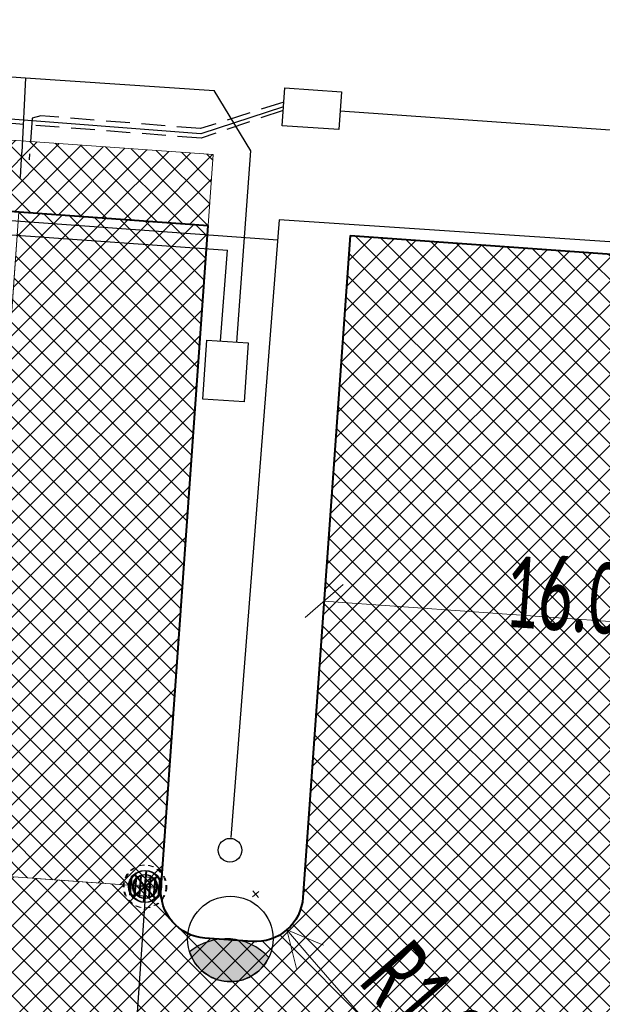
# Model space of a CAD drawing. Header units: metres. Extents: x 3 to 207, y 3 to 145.
# Tile 15 of 19: x 92 to 104, y 103 to 123. Entities that reach past the tile are written whole.
import ezdxf
from ezdxf.enums import TextEntityAlignment as Align

# ---------------------------------------------------------------- set-up
doc = ezdxf.new("R2010")
doc.units = ezdxf.units.M
doc.header["$MEASUREMENT"] = 0
for name, pattern in [('( Dashed )', [0.75, 0.5, -0.25]), ('DASHEDX2', [1.5, 1, -0.5]), ('DGN Style 2', [5.118732, 3.071239, -2.047493])]:
    doc.linetypes.add(name, pattern=pattern)
for name, color, linetype, lineweight in [('D_kraweznik_12cm', 7, 'Continuous', 40), ('D_obrzeze_5cm', 200, 'Continuous', 13), ('D_opis_wym', 7, 'Continuous', 0), ('D_ozn_poziome_parking', 190, 'DGN Style 2', 0), ('lampy', 30, 'Continuous', 30), ('PRIMETECH - kan_deszcz_graw', 74, 'EST---KD---', 30), ('PRIMETECH - ukryta', 252, 'Continuous', 0), ('PROJ. OŚWIETLENIE', 30, 'Continuous', 30), ('PROJ. SIEĆ KABLOWA NN', 10, 'Continuous', 30), ('Teletechnika wewnętrzna', 30, 'Continuous', 0)]:
    doc.layers.add(name, color=color, linetype=linetype, lineweight=lineweight)
doc.layers.add('D_szraf_nawierzchnia_jezdnia_kostka', color=7, linetype='Continuous', lineweight=0, true_color=0xc0c0c0)
doc.layers.add('D_szraf_nawierzchnia_kostka_CHODNIK', color=7, linetype='Continuous', lineweight=0, true_color=0xfafad2)
doc.styles.add('00_Opisy - wymiarowanie1-500_0', font='calibri.ttf', dxfattribs={"width": 0.72})
doc.styles.add('EST_SWK_1_500', font='arial.ttf', dxfattribs={"height": 0.8})
doc.styles.add('EST_SWK_1_500__', font='arial.ttf', dxfattribs={"height": 1})
doc.styles.get("Standard").update_dxf_attribs({"font": 'txt.shx'})
doc.linetypes.add('COMM_LINE', pattern='A,0.5,-0.15,["COMM  ",Standard,S=0.09,R=0,X=-0.1,Y=-0.05],-0.36', length=1.01)
doc.linetypes.add('EST---KD---', pattern='A,2.5,-0.22,["kd",EST_SWK_1_500__,S=1,R=0,X=0,Y=-0.36],-1.6', length=4.32)
doc.dimstyles.new('Sytuacja 1 500', dxfattribs={"dimtxt": 1.5, "dimasz": 0.75, "dimexe": 0.75, "dimexo": 0.0625, "dimgap": 0.375, "dimtad": 1, "dimzin": 3, "dimdsep": 46, "dimtxsty": '00_Opisy - wymiarowanie1-500_0', "dimblk": 'OBLIQUE', "dimcen": 0.09, "dimclrd": 7, "dimclrt": 7, "dimadec": 4, "dimazin": 3, "dimtfac": 1, "dimtofl": 0, "dimtmove": 1, "dimatfit": 2, "dimldrblk": 'TerminatorOpen', "dimfxl": 0.75, "dimfxlon": 1, "dimtzin": 3, "dimlwd": -1, "dimlwe": -1, "dimarcsym": 0})

# ---------------------------------------------------------------- blocks, each defined once
blk = doc.blocks.new('PROJ. LAMPA OSW (1 500)')
at = {"layer": 'lampy'}
blk.add_hatch(color=256, dxfattribs=at).paths.add_polyline_path([(-1.635, -0.76, 0.675973), (1.706, -0.583, 0.401688), (-1.635, -0.76)])
at = {"layer": 'lampy', "flags": 128}
blk.add_lwpolyline([(-1.635, -0.76, 0.675973), (1.706, -0.583, 0.401688), (-1.635, -0.76)], format="xyb", close=True, dxfattribs=at)
at = {"layer": 'lampy'}
blk.add_circle((0, 0), 1.803, dxfattribs=at)
blk = doc.blocks.new('A$C698B30D1')
at = {"layer": 'PRIMETECH - kan_deszcz_graw', "linetype": 'Continuous', "lineweight": 0, "ltscale": 0.1}
for p, q in [((0.15, 0.25), (0.15, 0.65)), ((0.15, 0.65), (0.75, 0.65)), ((0.687, 0.213), (0.213, 0.687)), ((0.213, 0.213), (0.687, 0.687)), ((0.25, 0.25), (0.25, 0.65)), ((0.35, 0.25), (0.35, 0.65)), ((0.45, 0.25), (0.45, 0.65)), ((0.55, 0.25), (0.55, 0.65)), ((0.65, 0.25), (0.65, 0.65)), ((0.75, 0.65), (0.75, 0.25)), ((0.115, 0.45), (0.785, 0.45)), ((0.75, 0.25), (0.15, 0.25))]:
    blk.add_line(p, q, dxfattribs=at)
at = {"layer": 'PRIMETECH - kan_deszcz_graw', "linetype": 'Continuous', "lineweight": 13, "ltscale": 0.1}
blk.add_line((0.45, 0.115), (0.45, 0.785), dxfattribs=at)
at = {"layer": 'PRIMETECH - kan_deszcz_graw', "linetype": 'DASHEDX2', "lineweight": 13, "ltscale": 0.1}
blk.add_circle((0.45, 0.45), 0.45, dxfattribs=at)
at = {"layer": 'PRIMETECH - kan_deszcz_graw', "linetype": 'Continuous', "ltscale": 0.1}
for radius in [0.335, 0.25]:
    blk.add_circle((0.45, 0.45), radius, dxfattribs=at)
at = {"layer": 'PRIMETECH - ukryta', "style": 'EST_SWK_1_500'}
blk.add_text('KD Dn500', height=0.05, dxfattribs=at).set_placement((0.45, 0.45), align=Align.MIDDLE_CENTER)
blk = doc.blocks.new('_Oblique')
at = {"color": 0, "linetype": 'ByBlock', "lineweight": -2}
blk.add_line((0.5, 0.5), (-0.5, -0.5), dxfattribs=at)
blk = doc.blocks.new('*D75')
at = {"layer": 'D_opis_wym', "color": 7}
for p, q in [((98.143, 110.344), (98.249, 111.841)), ((98.196, 111.092), (114.156, 109.954)), ((114.102, 109.206), (114.209, 110.703))]:
    blk.add_line(p, q, dxfattribs=at)
at = {"layer": 'D_opis_wym', "color": 7, "xscale": 0.75, "yscale": 0.75, "zscale": 0.75}
for p, rotation in [((98.196, 111.092), 175.9215772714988), ((114.156, 109.954), 355.9215772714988)]:
    blk.add_blockref('_Oblique', p, dxfattribs=dict(at, rotation=rotation))
at = {"layer": 'D_opis_wym', "color": 7, "insert": (103.615, 111.182), "char_height": 1.5, "attachment_point": 5, "rotation": 355.9216, "style": '00_Opisy - wymiarowanie1-500_0'}
blk.add_mtext('\\H1x;\\W0.6;16.00', dxfattribs=at)
blk = doc.blocks.new('TerminatorOpen')
at = {"color": 0, "linetype": 'ByBlock', "lineweight": -2}
for q in [(-1, 0.5), (-1, 0), (-1, -0.5)]:
    blk.add_line((0, 0), q, dxfattribs=at)
blk = doc.blocks.new('*D81')
at = {"layer": 'D_opis_wym', "color": 0}
for p, q in [((96.685, 104.85), (96.821, 104.968)), ((96.694, 104.977), (96.812, 104.841))]:
    blk.add_line(p, q, dxfattribs=at)
at = {"layer": 'D_opis_wym', "color": 7}
blk.add_line((100.924, 100.101), (97.899, 103.587), dxfattribs=at)
at = {"layer": 'D_opis_wym', "color": 7, "xscale": 0.75, "yscale": 0.75, "zscale": 0.75, "rotation": 130.9480118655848}
blk.add_blockref('TerminatorOpen', (97.408, 104.153), dxfattribs=at)
at = {"layer": 'D_opis_wym', "color": 7, "insert": (100.521, 102.31), "char_height": 1.5, "attachment_point": 5, "rotation": 310.948, "style": '00_Opisy - wymiarowanie1-500_0'}
blk.add_mtext('\\H1x;\\W0.6;R1.00', dxfattribs=at)

msp = doc.modelspace()

# ---------------------------------------------------------------- hatches: boundary and pattern name
at = {"layer": 'D_szraf_nawierzchnia_jezdnia_kostka'}
h = msp.add_hatch(dxfattribs=at)
h.set_pattern_fill('CROSSHATCH', color=256, style=0, pattern_type=2)
h.set_pattern_definition([(45, (93.7323, 115.83816), (-0.247487, 0.247487), []), (315, (93.7323, 115.83816), (0.247487, 0.247487), [])])
h.paths.add_polyline_path([(94.758, 105.051), (95.753, 119.016), (91.763, 119.3), (90.768, 105.336)])
h = msp.add_hatch(dxfattribs=at)
h.set_pattern_fill('CROSSHATCH', color=256, style=0, pattern_type=2)
h.set_pattern_definition([(45, (73.8006, 100.28703), (-0.2474874, 0.2474874), []), (315, (73.8006, 100.28703), (0.2474874, 0.2474874), [])])
h.paths.add_polyline_path([(49.239, 85.431, -0.414214), (52.445, 88.21), (55.437, 87.997), (57.931, 87.819), (60.424, 87.641), (62.918, 87.463), (69.402, 87.001), (85.094, 85.882), (90.502, 85.497), (94.344, 85.223, -0.414214), (96.196, 83.085), (95.677, 75.795), (111.639, 74.656), (114.705, 117.664), (98.746, 118.802), (97.75, 104.838, -0.414214), (96.681, 103.911), (95.684, 103.982, -0.414214), (94.758, 105.051), (90.768, 105.336), (86.778, 105.62), (82.788, 105.904), (78.798, 106.189), (74.808, 106.473), (70.818, 106.758), (66.828, 107.042), (62.838, 107.327), (58.848, 107.611), (54.859, 107.896), (54.815, 107.279, -0.414214), (53.212, 105.889), (47.767, 106.277), (40.736, 106.779), (38.907, 81.139), (48.859, 80.435), (49.087, 83.437)])
at = {"layer": 'D_szraf_nawierzchnia_kostka_CHODNIK'}
h = msp.add_hatch(dxfattribs=at)
h.set_pattern_fill('CROSSHATCH', color=256, style=0, pattern_type=2)
h.set_pattern_definition([(45, (67.82252, 121.69267), (-0.2474874, 0.2474874), []), (315, (67.82252, 121.69267), (0.2474874, 0.2474874), [])])
h.paths.add_polyline_path([(87.774, 119.585), (91.763, 119.3), (95.753, 119.016), (95.86, 120.512), (55.961, 123.357), (55.854, 121.86), (59.844, 121.576), (63.834, 121.291), (67.824, 121.007), (71.814, 120.722), (75.804, 120.438), (79.794, 120.154), (83.784, 119.869)])

# ---------------------------------------------------------------- linework, layer by layer
at = {"layer": 'D_kraweznik_12cm'}
msp.add_line((55.854, 121.86), (95.753, 119.016), dxfattribs=at)
at = {"layer": 'D_kraweznik_12cm', "flags": 128}
msp.add_lwpolyline([(98.746, 118.802), (97.75, 104.838, -0.414214), (96.681, 103.911), (95.684, 103.982, -0.414214), (94.758, 105.051), (95.753, 119.016)], format="xyb", dxfattribs=at)
msp.add_lwpolyline([(98.746, 118.802), (114.705, 117.664)], dxfattribs=at)
at = {"layer": 'D_obrzeze_5cm', "flags": 128}
msp.add_lwpolyline([(95.86, 120.512), (55.961, 123.357), (55.854, 121.86), (95.753, 119.016), (95.86, 120.512)], close=True, dxfattribs=at)
at = {"layer": 'D_obrzeze_5cm', "color": 7, "flags": 128}
msp.add_lwpolyline([(95.86, 120.512), (55.961, 123.357), (55.854, 121.86), (95.753, 119.016), (95.86, 120.512)], close=True, dxfattribs=at)
at = {"layer": 'D_obrzeze_5cm', "flags": 128}
msp.add_lwpolyline([(98.746, 118.802), (97.75, 104.838, -0.414214), (96.681, 103.911), (95.684, 103.982, -0.414214), (94.758, 105.051), (95.753, 119.016)], format="xyb", dxfattribs=at)
msp.add_lwpolyline([(98.746, 118.802), (114.705, 117.664)], dxfattribs=at)
at = {"layer": 'D_ozn_poziome_parking', "flags": 128}
msp.add_lwpolyline([(91.763, 119.3), (90.768, 105.336), (94.758, 105.051), (95.753, 119.016), (91.763, 119.3)], close=True, dxfattribs=at)
at = {"layer": 'D_szraf_nawierzchnia_jezdnia_kostka', "flags": 128}
msp.add_lwpolyline([(94.758, 105.051), (95.753, 119.016), (91.763, 119.3), (90.768, 105.336), (94.758, 105.051)], close=True, dxfattribs=at)
msp.add_lwpolyline([(90.502, 85.497), (94.344, 85.223, -0.414214), (96.196, 83.085), (95.677, 75.795), (111.639, 74.656), (114.705, 117.664), (98.746, 118.802), (97.75, 104.838, -0.414214), (96.681, 103.911), (95.684, 103.982, -0.414214), (94.758, 105.051), (90.768, 105.336)], format="xyb", dxfattribs=at)
at = {"layer": 'D_szraf_nawierzchnia_kostka_CHODNIK', "flags": 128}
msp.add_lwpolyline([(87.774, 119.585), (91.763, 119.3), (95.753, 119.016), (95.86, 120.512), (55.961, 123.357), (55.854, 121.86), (59.844, 121.576), (63.834, 121.291), (67.824, 121.007), (71.814, 120.722), (75.804, 120.438), (79.794, 120.154), (83.784, 119.869), (87.774, 119.585)], close=True, dxfattribs=at)
at = {"layer": 'PRIMETECH - kan_deszcz_graw', "linetype": 'EST---KD---', "ltscale": 0.5}
msp.add_line((94.436, 105.065), (93.989, 98.499), dxfattribs=at)
at = {"layer": 'PROJ. OŚWIETLENIE'}
for p, q in [((63.823, 121.132), (97.22, 118.716)), ((97.25, 119.136), (96.229, 106.103)), ((97.25, 119.139), (114.37, 118.002))]:
    msp.add_line(p, q, dxfattribs=at)
msp.add_circle((96.212, 105.836), 0.25, dxfattribs=at)
at = {"layer": 'PROJ. SIEĆ KABLOWA NN', "color": 18, "true_color": 0x000000}
for p, q in [((83.948, 122.66), (91.901, 122.13)), ((91.901, 122.13), (91.825, 120.554)), ((91.9, 122.131), (95.877, 121.866)), ((96.655, 120.588), (95.877, 121.866)), ((91.793, 120.028), (91.825, 120.554)), ((96.355, 116.557), (96.655, 120.588))]:
    msp.add_line(p, q, dxfattribs=at)
at = {"layer": 'PROJ. SIEĆ KABLOWA NN'}
for p in [(54.563, 121.484), (96.015, 116.579)]:
    msp.add_line(p, (96.157, 118.493), dxfattribs=at)
at = {"layer": 'PROJ. SIEĆ KABLOWA NN', "flags": 128}
msp.add_lwpolyline([(96.595, 116.541), (96.512, 115.293), (95.643, 115.351), (95.726, 116.598), (96.595, 116.541)], close=True, dxfattribs=at)
at = {"layer": 'Teletechnika wewnętrzna', "linetype": 'COMM_LINE', "lineweight": 30, "ltscale": 4}
for p, q in [((95.598, 120.951), (81.441, 122.028)), ((97.338, 121.519), (95.598, 120.951))]:
    msp.add_line(p, q, dxfattribs=at)
at = {"layer": 'Teletechnika wewnętrzna', "linetype": '( Dashed )', "lineweight": 30}
for p, q in [((97.345, 121.62), (95.593, 121.058)), ((95.605, 120.857), (88.726, 121.39)), ((92.221, 121.33), (92.041, 121.277)), ((95.593, 121.058), (92.221, 121.33)), ((97.333, 121.444), (95.605, 120.857)), ((92.041, 121.277), (91.976, 120.399))]:
    msp.add_line(p, q, dxfattribs=at)
at = {"layer": 'Teletechnika wewnętrzna', "linetype": 'COMM_LINE', "lineweight": 30, "ltscale": 4}
for points in [[(98.507, 121.037), (97.31, 121.12), (97.366, 121.918), (98.563, 121.835), (98.507, 121.037)], [(98.535, 121.436), (115.122, 120.269)]]:
    msp.add_lwpolyline(points, dxfattribs=at)

# ---------------------------------------------------------------- block references
at = {"layer": 'lampy', "xscale": 0.4999999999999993, "yscale": 0.4999999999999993, "zscale": 0.4999999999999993, "rotation": 352.8035510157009}
msp.add_blockref('PROJ. LAMPA OSW (1 500)', (96.22, 103.965), dxfattribs=at)
at = {"layer": 'PRIMETECH - kan_deszcz_graw', "linetype": 'Continuous', "lineweight": 0, "rotation": 355.1483761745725}
for p in [(93.924, 104.66), (93.945, 104.66)]:
    msp.add_blockref('A$C698B30D1', p, dxfattribs=at)

# ---------------------------------------------------------------- dimensions: what is measured, and where the dimension line sits
at = {"layer": 'D_opis_wym', "color": 7}
dim = msp.add_linear_dim(base=(114.156, 109.954), p1=(97.913, 107.12), p2=(113.872, 105.982), angle=355.9216, text='\\H1x;\\W0.6;<>', dimstyle='Sytuacja 1 500', override={"dimclre": 7}, dxfattribs=at)
dim.commit()
dim.dimension.update_dxf_attribs({"geometry": '*D75', "text_midpoint": (103.534, 110.041), "dimtype": 160})
dim = msp.add_radius_dim(center=(96.753, 104.909), mpoint=(97.408, 104.153), text='\\H1x;\\W0.6;<>', dimstyle='Sytuacja 1 500', override={"dimblk": 'TerminatorOpen', "dimse1": 1, "dimse2": 1}, dxfattribs=at)
dim.commit()
dim.dimension.update_dxf_attribs({"geometry": '*D81', "text_midpoint": (99.658, 101.561)})

doc.saveas('drawing.dxf')
